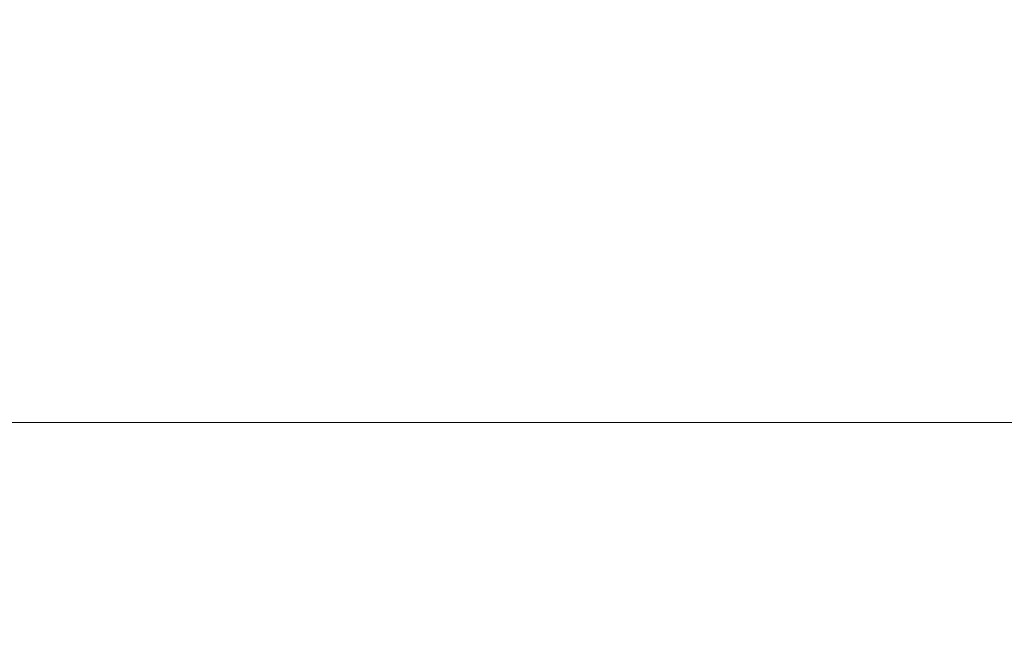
# Model space of a CAD drawing. Header units: inches. Extents: x -434 to -309, y 19 to 75.
# Tile 253 of 256: x -402.26 to -398.59, y 23.73 to 26.01. Entities that reach past the tile are written whole.
import ezdxf

# ---------------------------------------------------------------- set-up
doc = ezdxf.new("R2010")
doc.units = ezdxf.units.IN
doc.header["$MEASUREMENT"] = 0
doc.layers.add('A-FLOR-HRAL', color=1, linetype='Continuous', lineweight=9)
doc.layers.add('A-FLOR-STRS', color=2, linetype='Continuous', lineweight=9)

# ---------------------------------------------------------------- blocks, each defined once
blk = doc.blocks.new('Stair - Stairs-902674-_3D_')
at = {"layer": 'A-FLOR-STRS'}
mesh = blk.add_polyface(dxfattribs=at)
corners = [(-397.5081, 75.0116, 15.6522), (-409.5081, 75.0116, 15.6522), (-409.5081, 19.0116, 15.6522), (-397.5081, 19.0116, 15.6522)]
mesh.append_faces([[corners[k] for k in face] for face in [(2, 3, 0, 1)]])
mesh = blk.add_polyface(dxfattribs=at)
corners = [(-397.5081, 75.0116, 13.6522), (-397.5081, 19.0116, 13.6522), (-409.5081, 19.0116, 13.6522), (-409.5081, 75.0116, 13.6522)]
mesh.append_faces([[corners[k] for k in face] for face in [(2, 3, 0, 1)]])
blk = doc.blocks.new('Railing - Railing-1090966-_3D_')
at = {"layer": 'A-FLOR-HRAL'}
mesh = blk.add_polyface(dxfattribs=at)
corners = [(-431.5081, 24.5116, 46.3242), (-431.5081, 21.5116, 46.3242), (-310.5081, 21.5116, 103.7155), (-310.5081, 24.5116, 103.7155)]
mesh.append_faces([[corners[k] for k in face] for face in [(0, 1, 2, 3)]])
mesh = blk.add_polyface(dxfattribs=at)
corners = [(-431.5081, 24.5116, 44.1106), (-431.5081, 24.5116, 46.3242), (-310.5081, 24.5116, 103.7155), (-310.5081, 24.5116, 101.5019)]
mesh.append_faces([[corners[k] for k in face] for face in [(3, 0, 1, 2)]])
mesh = blk.add_polyface(dxfattribs=at)
corners = [(-431.5081, 21.5116, 44.1106), (-431.5081, 24.5116, 44.1106), (-310.5081, 24.5116, 101.5019), (-310.5081, 21.5116, 101.5019)]
mesh.append_faces([[corners[k] for k in face] for face in [(0, 1, 2, 3)]])

msp = doc.modelspace()

# ---------------------------------------------------------------- block references
at = {"layer": 'A-FLOR-HRAL'}
msp.add_blockref('Railing - Railing-1090966-_3D_', (0, 0), dxfattribs=at)
at = {"layer": 'A-FLOR-STRS'}
msp.add_blockref('Stair - Stairs-902674-_3D_', (0, 0), dxfattribs=at)

doc.saveas('drawing.dxf')
